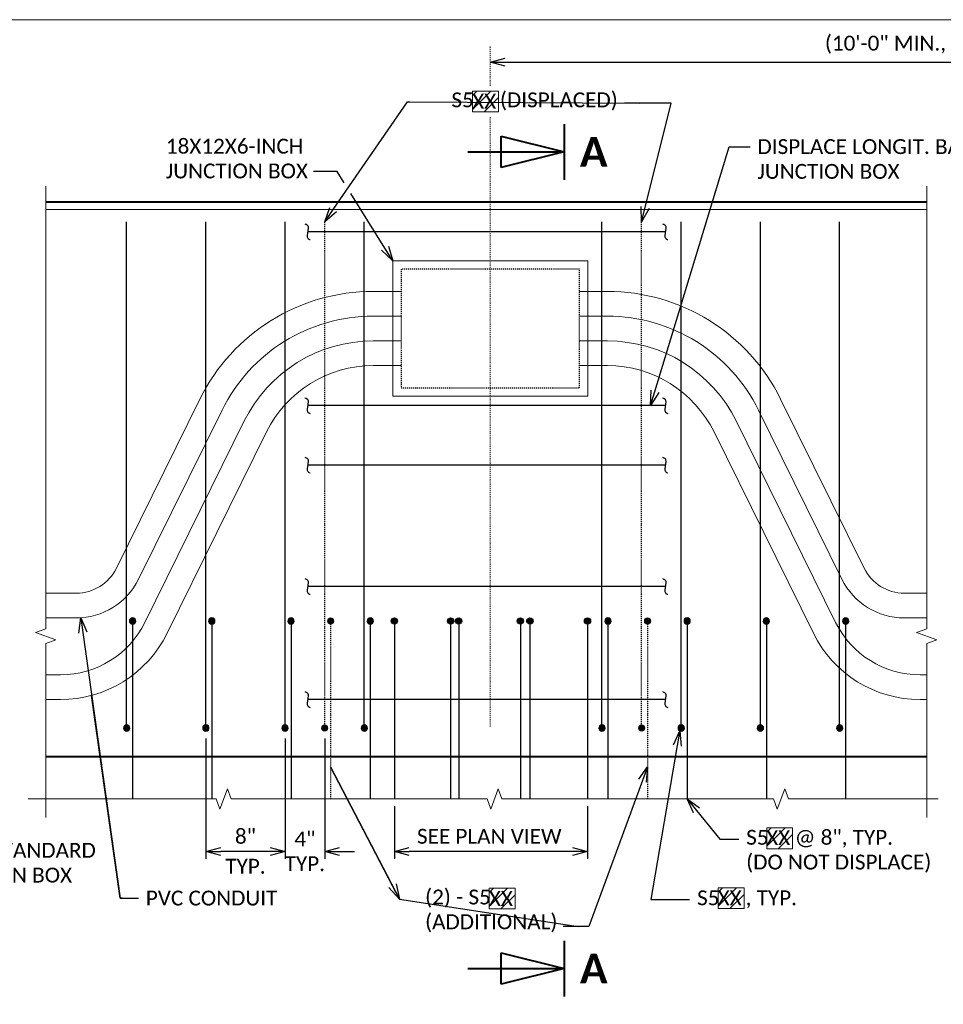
# Model space of a CAD drawing. Extents: x -1659 to 205, y -2369 to -1849.
# Tile 11 of 20: x -1261 to -1168, y -2215 to -2116. Entities that reach past the tile are written whole.
import ezdxf
from ezdxf import colors
from ezdxf.entities.mleader import LeaderData, LeaderLine
from ezdxf.enums import TextEntityAlignment as Align
from ezdxf.math import Vec2, Vec3

# ---------------------------------------------------------------- set-up
doc = ezdxf.new("R2010")
doc.units = 0
doc.header["$MEASUREMENT"] = 0
doc.linetypes.add('Wisdot2', pattern=[0.125, 0.0625, -0.0625])
doc.linetypes.add('Wisdot4', pattern=[0.28125, 0.125, -0.0625, 0.03125, -0.0625])
for name, color, linetype, lineweight in [('B_ANNO', 7, 'Continuous', 18), ('B_ANNO_BREAK', 7, 'Continuous', 18), ('B_ANNO_DIM', 7, 'Continuous', 18), ('B_ANNO_TEXT', 7, 'Continuous', 18), ('B_CNTR', 1, 'Wisdot4', 18), ('B_CONC_DECK', 1, 'Continuous', 40), ('B_CONC_PPT', 12, 'Continuous', 40), ('B_DETAIL', 7, 'Continuous', 18), ('B_DETAIL_HIDDEN', 7, 'Wisdot2', 25), ('B_REBAR', 5, 'Continuous', 25)]:
    doc.layers.add(name, color=color, linetype=linetype, lineweight=lineweight)
doc.layers.add('B_ANNO_DESIGN_NOTES', color=1, linetype='Continuous', lineweight=18, true_color=0xff0000)
doc.layers.add('B_ANNO_NOPLOT', color=47, linetype='Continuous', lineweight=18, plot=False)
doc.styles.add('Annotative', font='calibri.ttf', dxfattribs={"height": 0.0625})
doc.styles.get("Standard").update_dxf_attribs({"font": 'calibri.ttf'})
doc.styles.add('Title', font='calibrib.ttf', dxfattribs={"height": 0.125})
doc.dimstyles.new('Annotative', dxfattribs={"dimscale": 0, "dimtxt": 0.0625, "dimasz": 0.0625, "dimexe": 0.03125, "dimexo": 0.03125, "dimgap": 0.03125, "dimtad": 1, "dimdec": 3, "dimzin": 3, "dimdsep": 46, "dimlunit": 4, "dimtxsty": 'Standard', "dimblk": 'OPEN30', "dimcen": 0.03125, "dimaunit": 1, "dimadec": 0, "dimazin": 3, "dimtfac": 0.75, "dimtdec": 3, "dimtofl": 0, "dimtmove": 0, "dimatfit": 3, "dimldrblk": 'OPEN30', "dimfxl": 1, "dimtfill": 1, "dimfrac": 1, "dimtolj": 1, "dimtzin": 0, "dimarcsym": 0})

# ---------------------------------------------------------------- blocks, each defined once
blk = doc.blocks.new('rebar - inside elevation JB')
at = {"layer": 'B_REBAR'}
h = blk.add_hatch(color=256, dxfattribs=at)
edge = h.paths.add_edge_path()
edge.add_arc((0, 8.818), 0.318, 0, 360)
h = blk.add_hatch(color=256, dxfattribs=at)
edge = h.paths.add_edge_path()
edge.add_arc((0.602, -1.98), 0.318, 0, 360)
for p, q in [((0.602, -1.98), (0.602, 49.132)), ((0, 9.136), (0, -9.136))]:
    blk.add_line(p, q, dxfattribs=at)
for centre in [(0, 8.818), (0.602, -1.98)]:
    blk.add_circle(centre, 0.318, dxfattribs=at)
blk = doc.blocks.new('rebar mid broke - inside elevation JB')
at = {"layer": 'B_REBAR'}
blk.add_line((19.591, 0), (-16.521, 0), dxfattribs=at)
at = {"layer": 'B_REBAR', "flags": 128}
for points in [[(-16.791, 0.794, -0.414214), (-16.471, 0.372), (-16.572, -0.372, 0.414214), (-16.251, -0.794, 0.414214)], [(19.321, 0.794, -0.414214), (19.641, 0.372), (19.54, -0.372, 0.414214), (19.86, -0.794, 0.414214)]]:
    blk.add_lwpolyline(points, format="xyb", dxfattribs=at)
blk = doc.blocks.new('_Open30')
at = {"color": 0, "linetype": 'ByBlock', "lineweight": -2}
for p, q in [((-1, 0.268), (0, 0)), ((0, 0), (-1, -0.268)), ((0, 0), (-1, 0))]:
    blk.add_line(p, q, dxfattribs=at)
blk = doc.blocks.new('*D77')
at = {"layer": 'B_ANNO_DIM', "color": 0, "lineweight": -2, "transparency": 16777216}
for p, q in [((203.061, 247.704), (293.702, 247.704)), ((295.202, 233.593), (295.202, 248.454))]:
    blk.add_line(p, q, dxfattribs=at)
at = {"layer": 'Defpoints', "color": 0, "transparency": 16777216}
for p in [(201.561, 247.704), (295.202, 247.704), (295.202, 232.843)]:
    blk.add_point(p, dxfattribs=at)
at = {"layer": 'B_ANNO_DIM', "color": 0, "lineweight": -2, "transparency": 16777216, "xscale": 1.5, "yscale": 1.5, "zscale": 1.5, "rotation": 180}
blk.add_blockref('_Open30', (201.561, 247.704), dxfattribs=at)
at = {"layer": 'B_ANNO_DIM', "color": 0, "lineweight": -2, "transparency": 16777216, "xscale": 1.5, "yscale": 1.5, "zscale": 1.5}
blk.add_blockref('_Open30', (295.202, 247.704), dxfattribs=at)
at = {"layer": 'B_ANNO_DIM', "color": 0, "transparency": 16777216, "insert": (248.381, 249.472), "char_height": 1.5, "attachment_point": 5, "bg_fill": 3, "box_fill_scale": 1.25, "bg_fill_color": 256, "bg_fill_true_color": 13158600, "bg_fill_transparency": 0}
blk.add_mtext('\\A1;(10\'-0" MIN., 190\'-0" MAX.)', dxfattribs=at)
blk = doc.blocks.new('*D75')
at = {"layer": 'B_ANNO_DIM', "color": 0, "lineweight": -2, "transparency": 16777216}
for p, q in [((172.84, 179.41), (172.84, 167.267)), ((180.84, 179.41), (180.84, 167.267)), ((179.34, 168.017), (174.34, 168.017))]:
    blk.add_line(p, q, dxfattribs=at)
at = {"layer": 'Defpoints', "color": 0, "transparency": 16777216}
for p in [(172.84, 180.16), (180.84, 180.16), (172.84, 168.017)]:
    blk.add_point(p, dxfattribs=at)
at = {"layer": 'B_ANNO_DIM', "color": 0, "lineweight": -2, "transparency": 16777216, "xscale": 1.5, "yscale": 1.5, "zscale": 1.5, "rotation": 180}
blk.add_blockref('_Open30', (172.84, 168.017), dxfattribs=at)
at = {"layer": 'B_ANNO_DIM', "color": 0, "lineweight": -2, "transparency": 16777216, "xscale": 1.5, "yscale": 1.5, "zscale": 1.5}
blk.add_blockref('_Open30', (180.84, 168.017), dxfattribs=at)
at = {"layer": 'B_ANNO_DIM', "color": 0, "transparency": 16777216, "char_height": 1.5, "attachment_point": 5, "bg_fill": 3, "box_fill_scale": 1.25, "bg_fill_color": 256, "bg_fill_true_color": 13158600, "bg_fill_transparency": 0}
for s, insert in [('\\A1;8"', (176.84, 169.536)), ('\\A1;TYP.', (176.84, 166.512))]:
    blk.add_mtext(s, dxfattribs=dict(at, insert=insert))
blk = doc.blocks.new('*D76')
at = {"layer": 'B_ANNO_DIM', "color": 0, "lineweight": -2, "transparency": 16777216}
for p, q in [((184.84, 179.41), (184.84, 167.267)), ((179.34, 168.017), (177.84, 168.017)), ((186.34, 168.017), (187.84, 168.017))]:
    blk.add_line(p, q, dxfattribs=at)
at = {"layer": 'Defpoints', "color": 0, "transparency": 16777216}
for p in [(184.84, 180.16), (180.84, 168.017), (180.84, 168.017)]:
    blk.add_point(p, dxfattribs=at)
at = {"layer": 'B_ANNO_DIM', "color": 0, "lineweight": -2, "transparency": 16777216, "xscale": 1.5, "yscale": 1.5, "zscale": 1.5}
blk.add_blockref('_Open30', (180.84, 168.017), dxfattribs=at)
at = {"layer": 'B_ANNO_DIM', "color": 0, "lineweight": -2, "transparency": 16777216, "xscale": 1.5, "yscale": 1.5, "zscale": 1.5, "rotation": 180}
blk.add_blockref('_Open30', (184.84, 168.017), dxfattribs=at)
at = {"layer": 'B_ANNO_DIM', "color": 0, "transparency": 16777216, "insert": (182.84, 168.017), "char_height": 1.5, "attachment_point": 5}
blk.add_mtext('\\A1;4"\\PTYP.', dxfattribs=at)
blk = doc.blocks.new('*U30')
at = {"layer": 'B_ANNO', "lineweight": 40}
for p, q in [((-1.5, 1.404), (-1.5, -1.404)), ((-4.665, -0.79125), (-4.665, 0.79125)), ((-4.665, 0.79125), (-1.5, 0)), ((-6.353, 0), (-1.5, 0)), ((-1.5, 0), (-4.665, -0.79125))]:
    blk.add_line(p, q, dxfattribs=at)
at = {"style": 'Title'}
blk.add_attdef('A', text='', height=1.5, dxfattribs=at).set_placement((0, 0), align=Align.MIDDLE_CENTER)
blk = doc.blocks.new('*U29')
at = {"layer": 'B_ANNO', "lineweight": 40}
for p, q in [((-1.5, 1.404), (-1.5, -1.404)), ((-4.665, -0.79125), (-4.665, 0.79125)), ((-4.665, 0.79125), (-1.5, 0)), ((-6.353, 0), (-1.5, 0)), ((-1.5, 0), (-4.665, -0.79125))]:
    blk.add_line(p, q, dxfattribs=at)
at = {"style": 'Title'}
blk.add_attdef('A', text='', height=1.5, dxfattribs=at).set_placement((0, 0), align=Align.MIDDLE_CENTER)
blk = doc.blocks.new('*D682')
at = {"layer": 'B_ANNO_DIM', "color": 0, "lineweight": -2, "transparency": 16777216}
for p, q in [((191.879, 172.571), (191.879, 167.267)), ((211.379, 172.571), (211.379, 167.267)), ((209.879, 168.017), (193.379, 168.017))]:
    blk.add_line(p, q, dxfattribs=at)
at = {"layer": 'Defpoints', "color": 0, "transparency": 16777216}
for p in [(191.879, 173.321), (211.379, 173.321), (191.879, 168.017)]:
    blk.add_point(p, dxfattribs=at)
at = {"layer": 'B_ANNO_DIM', "color": 0, "lineweight": -2, "transparency": 16777216, "xscale": 1.5, "yscale": 1.5, "zscale": 1.5, "rotation": 180}
blk.add_blockref('_Open30', (191.879, 168.017), dxfattribs=at)
at = {"layer": 'B_ANNO_DIM', "color": 0, "lineweight": -2, "transparency": 16777216, "xscale": 1.5, "yscale": 1.5, "zscale": 1.5}
blk.add_blockref('_Open30', (211.379, 168.017), dxfattribs=at)
at = {"layer": 'B_ANNO_DIM', "color": 0, "transparency": 16777216, "insert": (201.459, 169.536), "char_height": 1.5, "attachment_point": 5, "bg_fill": 3, "box_fill_scale": 1.25, "bg_fill_color": 256, "bg_fill_true_color": 13158600, "bg_fill_transparency": 0}
blk.add_mtext('\\A1;SEE PLAN VIEW', dxfattribs=at)
blk = doc.blocks.new('rebar1')
at = {"layer": 'B_REBAR'}
h = blk.add_hatch(color=256, dxfattribs=at)
edge = h.paths.add_edge_path()
edge.add_arc((0, 16.818), 0.318, 0, 360)
blk.add_line((0, 17.136), (0, -1.136), dxfattribs=at)
blk.add_circle((0, 16.818), 0.318, dxfattribs=at)
blk = doc.blocks.new('*U771')
at = {"layer": 'B_ANNO_NOPLOT', "flags": 128}
blk.add_lwpolyline([(0, 0), (0, 252), (323.92766, 252), (323.92766, 238.85516), (378, 238.85516), (378, 40.49961), (316.57075, 40.49961), (316.57075, 0)], close=True, dxfattribs=at)
at = {"layer": 'B_ANNO_TEXT', "style": 'Annotative'}
blk.add_attdef('AR1', (332.52293, 49.72689), '', height=1.5, dxfattribs=at)
blk = doc.blocks.new('*U533')
at = {"layer": 'B_ANNO_NOPLOT', "flags": 128}
blk.add_lwpolyline([(0, 0), (0, 252), (323.92766, 252), (323.92766, 238.85516), (378, 238.85516), (378, 40.49961), (316.57075, 40.49961), (316.57075, 0)], close=True, dxfattribs=at)
at = {"layer": 'B_ANNO_DIM', "style": 'Annotative'}
blk.add_attdef('DIM4', text='', height=1.5, dxfattribs=at).set_placement((141.46827, 90.05015), align=Align.CENTER)
blk.add_attdef('DIM1', text='', height=1.5, rotation=90, dxfattribs=at).set_placement((8.21318, 33.49111), align=Align.CENTER)
blk.add_attdef('BAR15', (44.35556, 14.49408), '', height=1.5, dxfattribs=at)
at = {"layer": 'B_ANNO_TEXT', "style": 'Annotative'}
for tag, p in [('#BR6', (229.57934, 29.44989)), ('BL1', (239.6809, 29.39551)), ('#BR7', (229.56319, 18.08357)), ('BL2', (239.64064, 18.05033))]:
    blk.add_attdef(tag, text='', height=1.5, dxfattribs=at).set_placement(p, align=Align.CENTER)
blk = doc.blocks.new('*U80')
at = {"layer": 'B_ANNO_NOPLOT', "flags": 128}
blk.add_lwpolyline([(0, 0), (0, 252), (323.9277, 252), (323.9277, 238.8552), (378, 238.8552), (378, 40.4996), (316.5708, 40.4996), (316.5708, 0)], close=True, dxfattribs=at)
blk = doc.blocks.new('INS_SS56ELEC_BASE')
at = {"layer": 'B_ANNO_DESIGN_NOTES'}
h = blk.add_hatch(dxfattribs=at)
h.set_pattern_fill('ANSI31', color=256, scale=8)
h.set_pattern_definition([(45, (223.9861, 293.5855), (-0.707107, 0.707107), [])])
h.paths.add_polyline_path([(229.4709, 170.3918), (232.0789, 170.3918), (232.0789, 168.2946), (229.4709, 168.2946)])
h = blk.add_hatch(dxfattribs=at)
h.set_pattern_fill('ANSI31', color=256, scale=8)
h.set_pattern_definition([(45, (195.974, 287.4971), (-0.707107, 0.707107), [])])
h.paths.add_polyline_path([(201.4589, 164.3034), (204.0669, 164.3034), (204.0669, 162.2062), (201.4589, 162.2062)])
h = blk.add_hatch(dxfattribs=at)
h.set_pattern_fill('ANSI31', color=256, scale=8)
h.set_pattern_definition([(45, (219.0881, 287.5317), (-0.707107, 0.707107), [])])
h.paths.add_polyline_path([(224.5729, 164.338), (227.1809, 164.338), (227.1809, 162.2408), (224.5729, 162.2408)])
at = {"layer": 'B_DETAIL'}
h = blk.add_hatch(color=256, dxfattribs=at)
edge = h.paths.add_edge_path()
edge.add_arc((185.4417, 191.2757), 0.3176, 0, 360)
h = blk.add_hatch(color=256, dxfattribs=at)
edge = h.paths.add_edge_path()
edge.add_arc((217.4417, 191.2757), 0.3176, 0, 360)
h = blk.add_hatch(color=256, dxfattribs=at)
edge = h.paths.add_edge_path()
edge.add_arc((184.84, 180.4779), 0.3176, 0, 360)
h = blk.add_hatch(color=256, dxfattribs=at)
edge = h.paths.add_edge_path()
edge.add_arc((216.84, 180.4779), 0.3176, 0, 360)
at = {"layer": 'B_REBAR'}
h = blk.add_hatch(color=256, dxfattribs=at)
edge = h.paths.add_edge_path()
edge.add_arc((197.5615, 191.2757), 0.3176, 0, 360)
h = blk.add_hatch(color=256, dxfattribs=at)
edge = h.paths.add_edge_path()
edge.add_arc((205.5615, 191.2757), 0.3176, 0, 360)
at = {"layer": 'B_ANNO_BREAK', "flags": 128}
for points in [[(156.6758, 171.4468), (156.6758, 188.9972), (157.7068, 189.3725), (155.6449, 190.1229), (156.6758, 190.4982), (156.6758, 235.2031)], [(245.6302, 171.4468), (245.6302, 188.9972), (246.6611, 189.3725), (244.5992, 190.1229), (245.6302, 190.4982), (245.6302, 235.2031)], [(154.8854, 173.3213), (173.8886, 173.3213), (174.2638, 172.2904), (175.0143, 174.3523), (175.3895, 173.3213), (201.2383, 173.3213), (201.6136, 172.2904), (202.364, 174.3523), (202.7393, 173.3213), (230.1692, 173.3213), (230.5445, 172.2904), (231.295, 174.3523), (231.6702, 173.3213), (246.772, 173.3213)]]:
    blk.add_lwpolyline(points, dxfattribs=at)
at = {"layer": 'B_ANNO_DESIGN_NOTES'}
for points in [[(229.4709, 170.3918), (232.0789, 170.3918), (232.0789, 168.2946), (229.4709, 168.2946)], [(201.4589, 164.3034), (204.0669, 164.3034), (204.0669, 162.2062), (201.4589, 162.2062)], [(224.5729, 164.338), (227.1809, 164.338), (227.1809, 162.2408), (224.5729, 162.2408)]]:
    blk.add_lwpolyline(points, close=True, dxfattribs=at)
at = {"layer": 'B_ANNO_NOPLOT', "flags": 128}
blk.add_lwpolyline([(0, 0), (0, 252), (323.9277, 252), (323.9277, 238.8552), (378, 238.8552), (378, 40.4996), (316.5708, 40.4996), (316.5708, 0)], close=True, dxfattribs=at)
at = {"layer": 'B_CNTR'}
for p, q in [((201.5615, 249.2785), (201.5615, 245.2369)), ((201.5615, 242.1426), (201.5615, 180.5889))]:
    blk.add_line(p, q, dxfattribs=at)
at = {"layer": 'B_CONC_DECK'}
blk.add_line((156.6758, 177.5933), (245.6302, 177.5933), dxfattribs=at)
at = {"layer": 'B_CONC_PPT'}
blk.add_line((156.6758, 233.5933), (245.6302, 233.5933), dxfattribs=at)
at = {"layer": 'B_DETAIL'}
blk.add_line((156.6758, 232.8373), (245.6302, 232.8373), dxfattribs=at)
for centre in [(185.4417, 191.2757), (217.4417, 191.2757), (184.84, 180.4779), (216.84, 180.4779)]:
    blk.add_circle(centre, 0.3176, dxfattribs=at)
at = {"layer": 'B_DETAIL_HIDDEN'}
for p, q in [((184.84, 180.4779), (184.84, 231.5893)), ((216.84, 180.4779), (216.84, 231.5893)), ((185.4417, 191.5933), (185.4417, 173.3213)), ((217.4417, 191.5933), (217.4417, 173.3213))]:
    blk.add_line(p, q, dxfattribs=at)
at = {"layer": 'B_REBAR'}
for p, q in [((197.5615, 191.5933), (197.5615, 173.3213)), ((205.5615, 191.5933), (205.5615, 173.3213))]:
    blk.add_line(p, q, dxfattribs=at)
for centre in [(197.5615, 191.2757), (205.5615, 191.2757)]:
    blk.add_circle(centre, 0.3176, dxfattribs=at)
at = {"color": 7, "linetype": 'Continuous', "lineweight": 18, "xscale": -1}
for p in [(165.4419, 182.4575), (173.4419, 182.4575), (181.4419, 182.4575), (189.4419, 182.4575), (213.4419, 182.4575), (221.4419, 182.4575), (229.4419, 182.4575), (237.4419, 182.4575)]:
    blk.add_blockref('rebar - inside elevation JB', p, dxfattribs=at)
for p in [(199.6385, 230.5933), (199.6385, 194.773), (199.6385, 183.3609)]:
    blk.add_blockref('rebar mid broke - inside elevation JB', p)
at = {"layer": 'B_ANNO_DIM', "style": 'Annotative'}
for tag, p in [('BAR2', (201.4129, 162.5233)), ('BAR3', (224.5166, 162.5745))]:
    blk.add_attdef(tag, p, '', height=1.5, dxfattribs=at)
at = {"layer": 'B_ANNO_TEXT', "style": 'Annotative'}
blk.add_attdef('BAR4', (229.4197, 168.6587), '', height=1.5, dxfattribs=at)
at = {"layer": 'B_ANNO_DIM'}
ml = blk.add_multileader_mtext('Standard', dxfattribs=at)
ml.set_content('S5     , TYP.', color=256)
ml.set_leader_properties()
ml.set_arrow_properties(name='OPEN30')
ml.build(insert=Vec2(0, 0))
ml.multileader.update_dxf_attribs({"text_right_attachment_type": 3, "dogleg_length": 0.0625, "arrow_head_size": 1.5, "scale": 24})
ctx = ml.context
ctx.base_point, ctx.scale, ctx.char_height, ctx.arrow_head_size, ctx.landing_gap_size, ctx.plane_origin = Vec3(221.6928, 163.1653), 24, 1.5, 1.5, 0.75, Vec3(217.4847, 173.3213)
ctx.right_attachment = 3
notes = []
notes.append((ctx, [(0, (1, 1, 0), (220.1928, 163.1653), (1, 0), 1.5, [(0, [(220.6999, 180.1928), (217.7671, 163.1653), (219.9717, 163.1653)], 0, [])])]))
ctx.mtext.insert, ctx.mtext.flow_direction = Vec3(222.4428, 164.0826), 5
ml = blk.add_multileader_mtext('Standard', dxfattribs=at)
ml.set_content('(2) - S5  \\P(ADDITIONAL)', color=256)
ml.set_leader_properties()
ml.set_arrow_properties(name='OPEN30')
ml.build(insert=Vec2(0, 0))
ml.multileader.update_dxf_attribs({"text_right_attachment_type": 3, "dogleg_length": 0.0625, "arrow_head_size": 1.5, "scale": 24})
ctx = ml.context
ctx.base_point, ctx.scale, ctx.char_height, ctx.arrow_head_size, ctx.landing_gap_size, ctx.plane_origin = Vec3(194.2293, 163.2126), 24, 1.5, 1.5, 0.75, Vec3(190.2111, 192.3621)
ctx.right_attachment = 3
notes.append((ctx, [(1, (1, 1, 0), (210.4224, 160.438), (-1, 0), 1.5, [(2, [(192.3827, 163.2126), (185.4417, 176.5713), (192.3827, 163.2126)], 0, []), (0, [(217.4417, 176.5713), (211.5055, 160.438), (210.7214, 160.438)], 0, [])])]))
ctx.mtext.insert, ctx.mtext.flow_direction = Vec3(194.9793, 164.1617), 5
ml = blk.add_multileader_mtext('Standard', dxfattribs=at)
ml.set_content('S5     @ 8", TYP.\\P(DO NOT DISPLACE)', color=256)
ml.set_leader_properties()
ml.set_arrow_properties(name='OPEN30')
ml.build(insert=Vec2(0, 0))
ml.multileader.update_dxf_attribs({"text_right_attachment_type": 3, "dogleg_length": 0.0625, "arrow_head_size": 1.5, "scale": 24})
ctx = ml.context
ctx.base_point, ctx.scale, ctx.char_height, ctx.arrow_head_size, ctx.landing_gap_size, ctx.plane_origin = Vec3(226.651, 169.2452), 24, 1.5, 1.5, 0.75, Vec3(222.4429, 179.4012)
ctx.right_attachment = 3
notes.append((ctx, [(0, (1, 1, 0), (225.151, 169.2452), (1, 0), 1.5, [(0, [(221.4417, 173.3213), (224.7458, 169.2452), (224.93, 169.2452)], 0, [])])]))
ctx.mtext.insert, ctx.mtext.flow_direction = Vec3(227.401, 170.1942), 5
for ctx, leaders in notes:
    for number, flags, end, landing, length, lines in leaders:
        leader = LeaderData()
        leader.index, (leader.has_last_leader_line, leader.has_dogleg_vector, leader.attachment_direction) = number, flags
        leader.last_leader_point, leader.dogleg_vector, leader.dogleg_length = Vec3(end), Vec3(landing), length
        for number, points, colour, breaks in lines:
            line = LeaderLine()
            line.index, line.vertices, line.color, line.breaks = number, Vec3.list(points), colors.encode_raw_color(colour), breaks
            leader.lines.append(line)
        ctx.leaders.append(leader)
dim = blk.add_linear_dim(base=(295.2015, 247.7044), p1=(201.5615, 247.7044), p2=(295.2015, 232.8433), text='(10\'-0" MIN., 190\'-0" MAX.)', dimstyle='Annotative', dxfattribs=at)
dim.commit()
dim.dimension.update_dxf_attribs({"geometry": '*D77', "text_midpoint": (248.3815, 247.7044), "dimtype": 128})
dim = blk.add_linear_dim(base=(172.84, 168.0171), p1=(180.84, 180.1602), p2=(172.84, 180.1602), text='<>\\XTYP.', dimstyle='Annotative', dxfattribs=at)
dim.commit()
dim.dimension.update_dxf_attribs({"geometry": '*D75', "text_midpoint": (176.84, 168.0171)})
at = {"layer": 'B_ANNO_DESIGN_NOTES'}
h = blk.add_hatch(dxfattribs=at)
h.set_pattern_fill('ANSI31', color=256, scale=8)
h.set_pattern_definition([(45, (194.2893, 367.9867), (-0.707107, 0.707107), [])])
h.paths.add_polyline_path([(199.7741, 244.793), (202.3821, 244.793), (202.3821, 242.6958), (199.7741, 242.6958)])
blk.add_lwpolyline([(199.7741, 244.793), (202.3821, 244.793), (202.3821, 242.6958), (199.7741, 242.6958)], close=True, dxfattribs=at)
at = {"layer": 'B_ANNO_DIM', "style": 'Annotative'}
blk.add_attdef('BAR1', (199.7292, 243.0173), '', height=1.5, dxfattribs=at)
at = {"layer": 'B_ANNO_DIM'}
dim = blk.add_linear_dim(base=(180.84, 168.0171), p1=(184.84, 180.1602), p2=(180.84, 168.0171), text='<>\\XTYP.', dimstyle='Annotative', override={"dimtfill": 0, "dimtfillclr": 256}, dxfattribs=at)
dim.commit()
dim.dimension.update_dxf_attribs({"geometry": '*D76', "text_midpoint": (182.84, 168.0171), "dimtype": 128})
ml = blk.add_multileader_mtext('Standard', dxfattribs=at)
ml.set_content('S5     (DISPLACED)', color=256)
ml.set_leader_properties()
ml.set_arrow_properties(name='OPEN30')
ml.build(insert=Vec2(0, 0))
ml.multileader.update_dxf_attribs({"text_right_attachment_type": 3, "dogleg_length": 0.0625, "arrow_head_size": 1.5, "scale": 24})
ctx = ml.context
ctx.base_point, ctx.scale, ctx.char_height, ctx.arrow_head_size, ctx.landing_gap_size, ctx.plane_origin = Vec3(196.8895, 243.7062), 24, 1.5, 1.5, 0.75, Vec3(189.294, 232.5902)
ctx.right_attachment = 3
notes = []
notes.append((ctx, [(1, (1, 1, 0), (216.6249, 243.5689), (-1, 0), 1.5, [(0, [(184.84, 231.5893), (193.1901, 243.7062), (193.4415, 243.7062)], 0, []), (1, [(216.84, 231.5893), (219.817, 243.5689)], 0, [])])]))
ctx.mtext.insert, ctx.mtext.flow_direction = Vec3(197.6395, 244.6552), 5
for ctx, leaders in notes:
    for number, flags, end, landing, length, lines in leaders:
        leader = LeaderData()
        leader.index, (leader.has_last_leader_line, leader.has_dogleg_vector, leader.attachment_direction) = number, flags
        leader.last_leader_point, leader.dogleg_vector, leader.dogleg_length = Vec3(end), Vec3(landing), length
        for number, points, colour, breaks in lines:
            line = LeaderLine()
            line.index, line.vertices, line.color, line.breaks = number, Vec3.list(points), colors.encode_raw_color(colour), breaks
            leader.lines.append(line)
        ctx.leaders.append(leader)
blk = doc.blocks.new('*U650')
at = {"layer": 'B_ANNO_DIM', "lineweight": -2}
for points in [[(186.82036, 235.53936), (186.10753, 236.68601), (185.86121, 236.68601), (183.70944, 236.68601)], [(190.92953, 228.92945), (187.49553, 234.45331)]]:
    blk.add_lwpolyline(points, dxfattribs=at)
at = {"layer": 'B_ANNO_NOPLOT', "flags": 128}
blk.add_lwpolyline([(0, 0), (0, 252), (323.92766, 252), (323.92766, 238.85516), (378, 238.85516), (378, 40.49961), (316.57075, 40.49961), (316.57075, 0)], close=True, dxfattribs=at)
at = {"layer": 'B_DETAIL', "flags": 128}
blk.add_lwpolyline([(211.40147, 227.65555), (191.72147, 227.65555), (191.72147, 213.97555), (211.40147, 213.97555), (211.40147, 227.65555)], dxfattribs=at)
for points in [[(156.67584, 194.09336), (159.76541, 194.09336, 0.28546407), (163.80649, 196.60522), (172.24171, 213.69402, -0.28546407), (189.73358, 224.56663), (192.56147, 224.56663)], [(245.63016, 194.09336), (243.35753, 194.09336, -0.28546407), (239.31644, 196.60522), (230.88123, 213.69402, 0.28546407), (213.38936, 224.56663), (210.56147, 224.56663)], [(156.67584, 191.59332), (159.76541, 191.59332, 0.28546407), (166.04829, 195.49864), (174.4835, 212.58745, -0.28546407), (189.73358, 222.06659), (192.56147, 222.06659)], [(245.63016, 191.59332), (243.35753, 191.59332, -0.28546407), (237.07465, 195.49864), (228.63943, 212.58745, 0.28546407), (213.38936, 222.06659), (210.56147, 222.06659)], [(156.67584, 185.84932), (158.16415, 185.84932, 0.28546407), (166.68883, 191.1481), (176.7253, 211.48087, -0.28546407), (189.73358, 219.56656), (192.56147, 219.56656)], [(245.63016, 185.84932), (244.95879, 185.84932, -0.28546407), (236.43411, 191.1481), (226.39763, 211.48087, 0.28546407), (213.38936, 219.56656), (210.56147, 219.56656)], [(156.67584, 183.34929), (158.16415, 183.34929, 0.28546407), (168.93063, 190.04152), (178.9671, 210.3743, -0.28546407), (189.73358, 217.06653), (192.56147, 217.06653)], [(245.63016, 183.34929), (244.95879, 183.34929, -0.28546407), (234.19231, 190.04152), (224.15584, 210.3743, 0.28546407), (213.38936, 217.06653), (210.56147, 217.06653)]]:
    blk.add_lwpolyline(points, format="xyb", dxfattribs=at)
at = {"layer": 'B_DETAIL_HIDDEN', "flags": 128}
blk.add_lwpolyline([(210.56147, 226.81555), (192.56147, 226.81555), (192.56147, 214.81555), (210.56147, 214.81555), (210.56147, 226.81555)], dxfattribs=at)
at = {"layer": 'B_REBAR'}
for p, q in [((219.2291, 213.03657), (183.11711, 213.03657)), ((219.2291, 207.02821), (183.11711, 207.02821))]:
    blk.add_line(p, q, dxfattribs=at)
at = {"layer": 'B_REBAR', "flags": 128}
for points in [[(182.84726, 213.83049, -0.41421356), (183.16795, 213.40811), (183.06627, 212.66504, 0.41421356), (183.38696, 212.24265, 0.41421356)], [(218.95924, 213.83049, -0.41421356), (219.27994, 213.40811), (219.17825, 212.66504, 0.41421356), (219.49895, 212.24265, 0.41421356)], [(182.84726, 207.82213, -0.41421356), (183.16795, 207.39975), (183.06627, 206.65667, 0.41421356), (183.38696, 206.23429, 0.41421356)], [(218.95924, 207.82213, -0.41421356), (219.27994, 207.39975), (219.17825, 206.65667, 0.41421356), (219.49895, 206.23429, 0.41421356)]]:
    blk.add_lwpolyline(points, format="xyb", dxfattribs=at)
at = {"layer": 'B_ANNO', "xscale": 2, "yscale": 2, "zscale": 2}
for name, p in [('*U29', (212.00713, 238.64971)), ('*U30', (212.00713, 156.18317))]:
    blk.add_blockref(name, p, dxfattribs=at).add_auto_attribs({'A': 'A'})
at = {"layer": 'B_ANNO_DIM', "lineweight": -2, "xscale": 1.5, "yscale": 1.5, "zscale": 1.5, "rotation": 301.8678438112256}
blk.add_blockref('_Open30', (191.72147, 227.65555), dxfattribs=at)
at = {"layer": 'B_ANNO_DIM', "insert": (168.80381, 239.97697), "char_height": 1.5, "attachment_point": 1}
blk.add_mtext('18X12X6-INCH\\PJUNCTION BOX', dxfattribs=at)
at = {"layer": 'B_ANNO_DIM', "style": 'Annotative'}
for tag, p in [('BAR13', (350.74001, 209.55344)), ('BAR7', (76.98039, 199.62533)), ('BAR8', (76.9892, 192.95794)), ('BAR11', (77.00348, 166.67484)), ('BAR12', (76.97079, 161.32256)), ('BAR9', (77.07092, 141.25155)), ('BAR10', (77.03472, 137.23523)), ('BAR14', (73.9584, 92.76321))]:
    blk.add_attdef(tag, p, '', height=1.5, dxfattribs=at)
at = {"layer": 'B_ANNO_TEXT', "style": 'Annotative'}
for tag, p in [('#BR1', (229.62571, 26.61883)), ('#BR2', (229.62571, 23.77403)), ('#BR3', (229.62571, 20.92923)), ('#BR4', (229.62571, 15.23963)), ('#BR5', (229.62571, 12.39483))]:
    blk.add_attdef(tag, text='', height=1.5, dxfattribs=at).set_placement(p, align=Align.CENTER)
at = {"layer": 'B_ANNO_DIM'}
ml = blk.add_multileader_mtext('Standard', dxfattribs=at)
ml.set_content('DISPLACE LONGIT. BAR AT\\PJUNCTION BOX', color=256)
ml.set_leader_properties()
ml.set_arrow_properties(name='OPEN30')
ml.build(insert=Vec2(0, 0))
ml.multileader.update_dxf_attribs({"text_right_attachment_type": 3, "dogleg_length": 0.0625, "arrow_head_size": 1.5, "scale": 24})
ctx = ml.context
ctx.base_point, ctx.scale, ctx.char_height, ctx.arrow_head_size, ctx.landing_gap_size, ctx.plane_origin = Vec3(227.79391, 239.17476), 24, 1.5, 1.5, 0.75, Vec3(214.3881, 212.05091)
ctx.right_attachment = 3
notes = []
notes.append((ctx, [(0, (1, 1, 0), (226.29391, 239.17476), (1, 0), 1.5, [(0, [(217.74741, 213.03657), (225.66897, 239.17476), (225.97539, 239.17476)], 0, [])])]))
ctx.mtext.insert, ctx.mtext.flow_direction = Vec3(228.54391, 239.93572), 5
ml = blk.add_multileader_mtext('Standard', dxfattribs=at)
ml.set_content('PVC CONDUIT', color=256)
ml.set_leader_properties()
ml.set_arrow_properties(name='OPEN30')
ml.build(insert=Vec2(0, 0))
ml.multileader.update_dxf_attribs({"text_right_attachment_type": 3, "dogleg_length": 0.0625, "arrow_head_size": 1.5, "scale": 24})
ctx = ml.context
ctx.base_point, ctx.scale, ctx.char_height, ctx.arrow_head_size, ctx.landing_gap_size, ctx.plane_origin = Vec3(166.03168, 163.29823), 24, 1.5, 1.5, 0.75, Vec3(162.01345, 192.44767)
ctx.right_attachment = 3
notes.append((ctx, [(0, (1, 1, 0), (164.53168, 163.29823), (1, 0), 1.5, [(2, [(160.2053, 191.60715), (164.185, 163.29823), (164.3881, 163.29823), (164.185, 163.29823), (161.30734, 183.76801), (164.185, 163.29823)], 0, [])])]))
ctx.mtext.insert, ctx.mtext.flow_direction = Vec3(166.78168, 164.05919), 5
ml = blk.add_multileader_mtext('Standard', dxfattribs=at)
ml.set_content('C/L LIGHT STANDARD\\PC/L JUNCTION BOX', color=256)
ml.set_leader_properties()
ml.set_arrow_properties(name='OPEN30')
ml.build(insert=Vec2(0, 0))
ml.multileader.update_dxf_attribs({"text_right_attachment_type": 3, "dogleg_length": 0.0625, "arrow_head_size": 1.5, "scale": 24})
ctx = ml.context
ctx.base_point, ctx.scale, ctx.char_height, ctx.arrow_head_size, ctx.landing_gap_size, ctx.plane_origin = Vec3(140.57437, 167.9672), 24, 1.5, 1.5, 0.75, Vec3(123.47298, 153.7817)
ctx.right_attachment = 3
notes.append((ctx, [(0, (1, 1, 0), (138.32437, 167.9672), (1, 0), 2.25, [(0, [(130.918, 181.04848), (138.32437, 167.9672), (138.32437, 167.9672)], 0, [])])]))
ctx.mtext.insert, ctx.mtext.flow_direction = Vec3(141.32437, 168.87932), 5
for ctx, leaders in notes:
    for number, flags, end, landing, length, lines in leaders:
        leader = LeaderData()
        leader.index, (leader.has_last_leader_line, leader.has_dogleg_vector, leader.attachment_direction) = number, flags
        leader.last_leader_point, leader.dogleg_vector, leader.dogleg_length = Vec3(end), Vec3(landing), length
        for number, points, colour, breaks in lines:
            line = LeaderLine()
            line.index, line.vertices, line.color, line.breaks = number, Vec3.list(points), colors.encode_raw_color(colour), breaks
            leader.lines.append(line)
        ctx.leaders.append(leader)
dim = blk.add_linear_dim(base=(191.87866, 168.01709), p1=(211.37866, 173.32132), p2=(191.87866, 173.32132), text='SEE PLAN VIEW', dimstyle='Annotative', dxfattribs=at)
dim.commit()
dim.dimension.update_dxf_attribs({"geometry": '*D682', "text_midpoint": (201.4589, 168.01709), "dimtype": 160})
at = {"color": 2, "linetype": 'Continuous', "lineweight": 18}
for p in [(191.87866, 174.45732), (198.37866, 174.45732), (204.60147, 174.45732), (211.37866, 174.45732)]:
    blk.add_blockref('rebar1', p, dxfattribs=at)

msp = doc.modelspace()

# ---------------------------------------------------------------- block references
msp.add_blockref('INS_SS56ELEC_BASE', (-1414.998, -2367.75)).add_auto_attribs({'BAR1': 'XX', 'BAR2': 'XX', 'BAR3': 'XX', 'BAR4': 'XX'})

# ---------------------------------------------------------------- next in the draw order: block references
msp.add_blockref('*U650', (-1414.998, -2367.75))

# ---------------------------------------------------------------- next in the draw order: block references
msp.add_blockref('*U771', (-1414.998, -2367.75))

# ---------------------------------------------------------------- next in the draw order: block references
msp.add_blockref('*U533', (-1414.998, -2367.75))

# ---------------------------------------------------------------- next in the draw order: block references
msp.add_blockref('*U80', (-1414.998, -2367.75))

doc.saveas('drawing.dxf')
